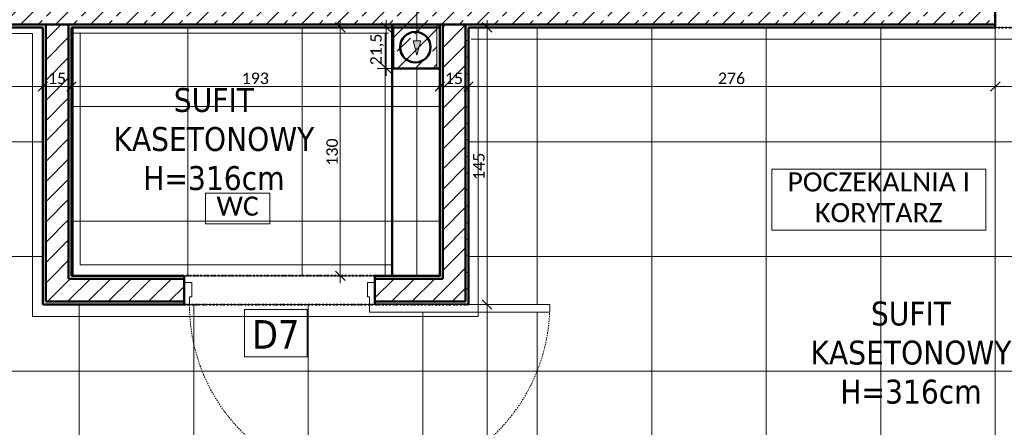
# Model space of a CAD drawing. Extents: x -1922 to 5870, y 70 to 4130.
# Tile 5 of 15: x 1510 to 2542, y 1647 to 2074. Entities that reach past the tile are written whole.
import ezdxf
from ezdxf.xclip import XClip

# ---------------------------------------------------------------- set-up
doc = ezdxf.new("R2010")
doc.units = 0
doc.header["$MEASUREMENT"] = 0
doc.header["$XCLIPFRAME"] = 0
for name, pattern in [('Kropki i Kreski', [36, 18, -9, 0, -9]), ('Przerywana', [25, 15, -10]), ('Wipeout_Contour', [10000, 0, -10000])]:
    doc.linetypes.add(name, pattern=pattern)
for name, color, linetype, lineweight in [('!KONCEPCJA_Nr_pióra__61', 5, 'Continuous', 40), ('!ŚCIANY SUFITY PODŁOGI_Nr_pióra__1', 7, 'Continuous', 50), ('!ŚCIANY SUFITY PODŁOGI_Nr_pióra__21', 7, 'Continuous', 13), ('!ŚCIANY SUFITY PODŁOGI_Nr_pióra__41', 7, 'Continuous', 13), ('!ŚCIANY SUFITY PODŁOGI_Nr_pióra__61', 5, 'Continuous', 40), ('0_Nr_pióra__41', 7, 'Continuous', 13), ('230-A Ściany działowe_Nr_pióra__1', 7, 'Continuous', 50), ('230-A Ściany działowe_Nr_pióra__27', 255, 'Continuous', 20), ('499-K Wymiary i opisy_Nr_pióra__65', 7, 'Continuous', 5), ('810-G Ogólne_Nr_pióra__1', 7, 'Continuous', 50), ('B_WIDOK_Nr_pióra__41', 7, 'Continuous', 13), ('Drzwi ARCHICAD_Nr_pióra__1', 7, 'Continuous', 50), ('Drzwi ARCHICAD_Nr_pióra__23', 7, 'Continuous', 13), ('Drzwi ARCHICAD_Nr_pióra__3', 8, 'Continuous', 20)]:
    doc.layers.add(name, color=color, linetype=linetype, lineweight=lineweight)
for name, color, linetype, lineweight, true_color in [('!ŚCIANY SUFITY PODŁOGI_Nr_pióra__254', 7, 'Continuous', 13, 0xb676ff), ('!ŚCIANY SUFITY PODŁOGI_Nr_pióra__62', 7, 'Continuous', 9, 0xff2d2d), ('270-A Sufity_Nr_pióra__84', 7, 'Continuous', 5, 0xa5a5a5), ('B_WIDOK_Nr_pióra__64', 7, 'Continuous', 5, 0x9f9f9f)]:
    doc.layers.add(name, color=color, linetype=linetype, lineweight=lineweight, true_color=true_color)
for name, color, linetype in [('230-A Ściany działowe', 7, 'Continuous'), ('820-G Rysunki Obrazki', 7, 'Continuous'), ('Drzwi ARCHICAD', 7, 'Continuous')]:
    doc.layers.add(name, color=color, linetype=linetype)
doc.styles.add('GENERATED_STYLE_1', font='tahoma.ttf')
doc.styles.add('GENERATED_STYLE_6', font='calibril.ttf')
doc.linetypes.add('Symbol-005', pattern='A,0,[1,WSPL_R4_Ĺ›ciany sufity podĹ‚ogi11.Shx,S=0.238095,R=0,X=0,Y=0],-30,0', length=30)
doc.linetypes.add('Symbol-007', pattern='A,0,[4,WSPL_R4_Ĺ›ciany sufity podĹ‚ogi11.Shx,S=0.108193,R=0,X=0,Y=-3.9736e-17],-10,0', length=10)
pattern_1 = [(0, (1124.8, 2233.816), (0, 17.3205), [0, -10]), (0, (1129.8, 2242.476), (0, 17.3205), [0, -10])]
pattern_2 = [(45, (1124.8, 2233.816), (-10.6066, 10.6066), [])]
pattern_3 = [(45, (1124.8, 2233.816), (-18.3848, 18.3848), []), (45, (1115.608, 2243.008), (-18.38478, 18.38478), [19.5, -6.5])]

# ---------------------------------------------------------------- blocks, each defined once
blk = doc.blocks.new('Rysunek_2_2', base_point=(1124.8, 2233.8))
at = {"linetype": 'Continuous', "lineweight": 0, "ltscale": 0.1, "true_color": 0x000000}
blk.add_hatch(color=18, dxfattribs=at).paths.add_polyline_path([(1926.8, 2036.8), (1930.8, 2051.7), (1922.8, 2051.7)])
at = {"layer": '230-A Ściany działowe', "linetype": 'Continuous', "lineweight": 0, "ltscale": 0.1, "true_color": 0x000000}
h = blk.add_hatch(dxfattribs=at)
h.set_pattern_fill('Beton_zbrojony_0002', color=18, style=0, pattern_type=2)
h.set_pattern_definition(pattern_3)
h.paths.add_polyline_path([(1181.8, 2068.8), (2532.8, 2068.8), (2532.8, 2224.8), (1181.8, 2224.8)])
h = blk.add_hatch(dxfattribs=at)
h.set_pattern_fill('Tynk_0002', color=18, style=0, pattern_type=2)
h.set_pattern_definition(pattern_1)
h.paths.add_polyline_path([(1184.8, 2065.8), (1534.8, 2065.8), (1534.8, 2068.8), (1184.8, 2068.8)])
h = blk.add_hatch(dxfattribs=at)
h.set_pattern_fill('Tynk_0002', color=18, style=0, pattern_type=2)
h.set_pattern_definition(pattern_1)
h.paths.add_polyline_path([(1534.8, 2065.8), (1537.8, 2065.8), (1537.8, 2068.8), (1534.8, 2068.8)])
h = blk.add_hatch(dxfattribs=at)
h.set_pattern_fill('Tynk_0002', color=18, style=0, pattern_type=2)
h.set_pattern_definition(pattern_1)
h.paths.add_polyline_path([(1537.8, 1778.8), (1537.8, 2065.8), (1534.8, 2065.8), (1534.8, 1778.8)])
h = blk.add_hatch(dxfattribs=at)
h.set_pattern_fill('Bloczki_ceramiczne_0002', color=18, style=0, pattern_type=2)
h.set_pattern_definition(pattern_2)
h.paths.add_polyline_path([(1537.8, 2065.8), (1561.8, 2065.8), (1561.8, 2068.8), (1537.8, 2068.8)])
h = blk.add_hatch(dxfattribs=at)
h.set_pattern_fill('Bloczki_ceramiczne_0002', color=18, style=0, pattern_type=2)
h.set_pattern_definition(pattern_2)
h.paths.add_polyline_path([(1561.8, 1802.8), (1561.8, 2065.8), (1537.8, 2065.8), (1537.8, 1802.8)])
h = blk.add_hatch(dxfattribs=at)
h.set_pattern_fill('Tynk_0002', color=18, style=0, pattern_type=2)
h.set_pattern_definition(pattern_1)
h.paths.add_polyline_path([(1561.8, 2065.8), (1564.8, 2065.8), (1564.8, 2068.8), (1561.8, 2068.8)])
h = blk.add_hatch(dxfattribs=at)
h.set_pattern_fill('Tynk_0002', color=18, style=0, pattern_type=2)
h.set_pattern_definition(pattern_1)
h.paths.add_polyline_path([(1564.8, 1805.8), (1564.8, 2065.8), (1561.8, 2065.8), (1561.8, 1805.8)])
h = blk.add_hatch(dxfattribs=at)
h.set_pattern_fill('Tynk_0002', color=18, style=0, pattern_type=2)
h.set_pattern_definition(pattern_1)
h.paths.add_polyline_path([(1564.8, 2065.8), (1950.8, 2065.8), (1950.8, 2068.8), (1564.8, 2068.8)])
h = blk.add_hatch(dxfattribs=at)
h.set_pattern_fill('Beton_zbrojony_0002', color=18, style=0, pattern_type=2)
h.set_pattern_definition(pattern_3)
h.paths.add_polyline_path([(1947.8, 2068.8), (1901.8, 2022.8), (1947.8, 2022.8)])
h = blk.add_hatch(dxfattribs=at)
h.set_pattern_fill('Beton_zbrojony_0002', color=18, style=0, pattern_type=2)
h.set_pattern_definition(pattern_3)
h.paths.add_polyline_path([(1947.8, 2068.8), (1901.8, 2068.8), (1901.8, 2022.8)])
h = blk.add_hatch(dxfattribs=at)
h.set_pattern_fill('Tynk_0002', color=18, style=0, pattern_type=2)
h.set_pattern_definition(pattern_1)
h.paths.add_polyline_path([(1950.8, 2065.8), (1953.8, 2065.8), (1953.8, 2068.8), (1950.8, 2068.8)])
h = blk.add_hatch(dxfattribs=at)
h.set_pattern_fill('Tynk_0002', color=18, style=0, pattern_type=2)
h.set_pattern_definition(pattern_1)
h.paths.add_polyline_path([(1953.8, 1805.8), (1953.8, 2065.8), (1950.8, 2065.8), (1950.8, 1805.8)])
h = blk.add_hatch(dxfattribs=at)
h.set_pattern_fill('Bloczki_ceramiczne_0002', color=18, style=0, pattern_type=2)
h.set_pattern_definition(pattern_2)
h.paths.add_polyline_path([(1953.8, 2065.8), (1977.8, 2065.8), (1977.8, 2068.8), (1953.8, 2068.8)])
h = blk.add_hatch(dxfattribs=at)
h.set_pattern_fill('Bloczki_ceramiczne_0002', color=18, style=0, pattern_type=2)
h.set_pattern_definition(pattern_2)
h.paths.add_polyline_path([(1977.8, 1802.8), (1977.8, 2065.8), (1953.8, 2065.8), (1953.8, 1802.8)])
h = blk.add_hatch(dxfattribs=at)
h.set_pattern_fill('Tynk_0002', color=18, style=0, pattern_type=2)
h.set_pattern_definition(pattern_1)
h.paths.add_polyline_path([(1977.8, 2065.8), (1980.8, 2065.8), (1980.8, 2068.8), (1977.8, 2068.8)])
h = blk.add_hatch(dxfattribs=at)
h.set_pattern_fill('Tynk_0002', color=18, style=0, pattern_type=2)
h.set_pattern_definition(pattern_1)
h.paths.add_polyline_path([(1980.8, 1778.8), (1980.8, 2065.8), (1977.8, 2065.8), (1977.8, 1778.8)])
h = blk.add_hatch(dxfattribs=at)
h.set_pattern_fill('Tynk_0002', color=18, style=0, pattern_type=2)
h.set_pattern_definition(pattern_1)
h.paths.add_polyline_path([(2532.8, 2068.8), (1980.8, 2068.8), (1980.8, 2065.8), (2532.8, 2065.8)])
h = blk.add_hatch(dxfattribs=at)
h.set_pattern_fill('Tynk_0002', color=18, style=0, pattern_type=2)
h.set_pattern_definition(pattern_1)
h.paths.add_polyline_path([(1561.8, 1805.8), (1561.8, 1802.8), (1564.8, 1805.8)])
h = blk.add_hatch(dxfattribs=at)
h.set_pattern_fill('Tynk_0002', color=18, style=0, pattern_type=2)
h.set_pattern_definition(pattern_1)
h.paths.add_polyline_path([(1564.8, 1805.8), (1561.8, 1802.8), (1564.8, 1802.8)])
h = blk.add_hatch(dxfattribs=at)
h.set_pattern_fill('Tynk_0002', color=18, style=0, pattern_type=2)
h.set_pattern_definition(pattern_1)
h.paths.add_polyline_path([(1564.8, 1805.8), (1564.8, 1802.8), (1682.8, 1802.8), (1682.8, 1805.8)])
h = blk.add_hatch(dxfattribs=at)
h.set_pattern_fill('Tynk_0002', color=18, style=0, pattern_type=2)
h.set_pattern_definition(pattern_1)
h.paths.add_polyline_path([(1882.8, 1805.8), (1882.8, 1802.8), (1950.8, 1802.8), (1950.8, 1805.8)])
h = blk.add_hatch(dxfattribs=at)
h.set_pattern_fill('Tynk_0002', color=18, style=0, pattern_type=2)
h.set_pattern_definition(pattern_1)
h.paths.add_polyline_path([(1950.8, 1805.8), (1953.8, 1802.8), (1953.8, 1805.8)])
h = blk.add_hatch(dxfattribs=at)
h.set_pattern_fill('Tynk_0002', color=18, style=0, pattern_type=2)
h.set_pattern_definition(pattern_1)
h.paths.add_polyline_path([(1950.8, 1802.8), (1953.8, 1802.8), (1950.8, 1805.8)])
h = blk.add_hatch(dxfattribs=at)
h.set_pattern_fill('Bloczki_ceramiczne_0002', color=18, style=0, pattern_type=2)
h.set_pattern_definition(pattern_2)
h.paths.add_polyline_path([(1537.8, 1802.8), (1537.8, 1778.8), (1561.8, 1802.8)])
h = blk.add_hatch(dxfattribs=at)
h.set_pattern_fill('Bloczki_ceramiczne_0002', color=18, style=0, pattern_type=2)
h.set_pattern_definition(pattern_2)
h.paths.add_polyline_path([(1561.8, 1802.8), (1537.8, 1778.8), (1561.8, 1778.8)])
h = blk.add_hatch(dxfattribs=at)
h.set_pattern_fill('Bloczki_ceramiczne_0002', color=18, style=0, pattern_type=2)
h.set_pattern_definition(pattern_2)
h.paths.add_polyline_path([(1561.8, 1802.8), (1561.8, 1778.8), (1682.8, 1778.8), (1682.8, 1802.8)])
h = blk.add_hatch(dxfattribs=at)
h.set_pattern_fill('Bloczki_ceramiczne_0002', color=18, style=0, pattern_type=2)
h.set_pattern_definition(pattern_2)
h.paths.add_polyline_path([(1882.8, 1802.8), (1882.8, 1778.8), (1953.8, 1778.8), (1953.8, 1802.8)])
h = blk.add_hatch(dxfattribs=at)
h.set_pattern_fill('Bloczki_ceramiczne_0002', color=18, style=0, pattern_type=2)
h.set_pattern_definition(pattern_2)
h.paths.add_polyline_path([(1953.8, 1802.8), (1977.8, 1778.8), (1977.8, 1802.8)])
h = blk.add_hatch(dxfattribs=at)
h.set_pattern_fill('Bloczki_ceramiczne_0002', color=18, style=0, pattern_type=2)
h.set_pattern_definition(pattern_2)
h.paths.add_polyline_path([(1953.8, 1778.8), (1977.8, 1778.8), (1953.8, 1802.8)])
h = blk.add_hatch(dxfattribs=at)
h.set_pattern_fill('Tynk_0002', color=18, style=0, pattern_type=2)
h.set_pattern_definition(pattern_1)
h.paths.add_polyline_path([(1534.8, 1778.8), (1534.8, 1775.8), (1537.8, 1778.8)])
h = blk.add_hatch(dxfattribs=at)
h.set_pattern_fill('Tynk_0002', color=18, style=0, pattern_type=2)
h.set_pattern_definition(pattern_1)
h.paths.add_polyline_path([(1537.8, 1778.8), (1534.8, 1775.8), (1537.8, 1775.8)])
h = blk.add_hatch(dxfattribs=at)
h.set_pattern_fill('Tynk_0002', color=18, style=0, pattern_type=2)
h.set_pattern_definition(pattern_1)
h.paths.add_polyline_path([(1682.8, 1778.8), (1537.8, 1778.8), (1537.8, 1775.8), (1682.8, 1775.8)])
h = blk.add_hatch(dxfattribs=at)
h.set_pattern_fill('Tynk_0002', color=18, style=0, pattern_type=2)
h.set_pattern_definition(pattern_1)
h.paths.add_polyline_path([(1882.8, 1775.8), (1977.8, 1775.8), (1977.8, 1778.8), (1882.8, 1778.8)])
h = blk.add_hatch(dxfattribs=at)
h.set_pattern_fill('Tynk_0002', color=18, style=0, pattern_type=2)
h.set_pattern_definition(pattern_1)
h.paths.add_polyline_path([(1977.8, 1778.8), (1980.8, 1775.8), (1980.8, 1778.8)])
h = blk.add_hatch(dxfattribs=at)
h.set_pattern_fill('Tynk_0002', color=18, style=0, pattern_type=2)
h.set_pattern_definition(pattern_1)
h.paths.add_polyline_path([(1977.8, 1778.8), (1977.8, 1775.8), (1980.8, 1775.8)])
at = {"layer": '270-A Sufity_Nr_pióra__84', "linetype": 'Continuous', "lineweight": 5, "ltscale": 0.1, "true_color": 0xa5a5a5}
h = blk.add_hatch(dxfattribs=at)
h.set_pattern_fill('Siatka_60x60_0002', color=253, style=0, pattern_type=2)
h.set_pattern_definition([(0, (2532.8, 2065.82), (0, 120), []), (90, (2532.8, 2065.82), (-120, 0), [])])
h.paths.add_polyline_path([(1534.8, 2065.8), (1184.8, 2065.8), (1184.8, 1451.8), (2872.8, 1451.8), (2872.8, 1287.8), (3072.8, 1287.8), (3072.8, 1650.8), (2844.8, 1650.8), (2844.8, 2065.8), (2812.8, 2065.8), (2812.8, 2227.8), (2532.8, 2227.8), (2532.8, 2065.8), (1980.8, 2065.8), (1980.8, 1775.8), (1534.8, 1775.8)])
h = blk.add_hatch(dxfattribs=at)
h.set_pattern_fill('Siatka_60x60_0002', color=253, style=0, pattern_type=2)
h.set_pattern_definition([(0, (1686.45, 1862.82), (0, 120), []), (90, (1686.45, 1862.82), (-120, 0), [])])
h.paths.add_polyline_path([(1901.8, 2065.8), (1564.8, 2065.8), (1564.8, 1805.8), (1950.8, 1805.8), (1950.8, 2022.8), (1901.8, 2022.8)])
at = {"layer": '!ŚCIANY SUFITY PODŁOGI_Nr_pióra__1', "color": 7, "linetype": 'Continuous', "lineweight": 50, "ltscale": 0.1, "flags": 128}
blk.add_lwpolyline([(1950.8, 2068.9), (1950.8, 1805.8), (1900.8, 1805.8), (1900.8, 2068.9)], close=True, dxfattribs=at)
at = {"layer": '!ŚCIANY SUFITY PODŁOGI_Nr_pióra__21', "color": 7, "linetype": 'Continuous', "lineweight": 13, "ltscale": 0.1}
for p, q in [((1811.6, 1770.7), (1746, 1770.7)), ((1746, 1770.7), (1746, 1721)), ((1811.6, 1721), (1811.6, 1770.7)), ((1746, 1721), (1811.6, 1721))]:
    blk.add_line(p, q, dxfattribs=at)
at = {"layer": '!ŚCIANY SUFITY PODŁOGI_Nr_pióra__254', "color": 191, "linetype": 'Symbol-005', "lineweight": 13, "ltscale": 0.1, "true_color": 0xb676ff, "flags": 128}
for points in [[(1564.8, 2059.9), (1896.9, 2059.9)], [(1573.9, 2059.9), (1573.9, 1817.3), (1900.8, 1817.3)], [(1983.6, 2053.6), (2077.9, 2053.6), (2532.2, 2053.6)], [(2532.2, 2053.6), (2844.8, 2053.6)]]:
    blk.add_lwpolyline(points, dxfattribs=at)
at = {"layer": '!ŚCIANY SUFITY PODŁOGI_Nr_pióra__61', "color": 5, "linetype": 'Kropki i Kreski', "lineweight": 40, "ltscale": 0.1, "flags": 128}
blk.add_lwpolyline([(1564.8, 2065.8), (1901.8, 2065.8), (1901.8, 2022.8), (1950.8, 2022.8), (1950.8, 1805.8), (1564.8, 1805.8)], close=True, dxfattribs=at)
at = {"layer": '!ŚCIANY SUFITY PODŁOGI_Nr_pióra__62', "color": 20, "linetype": 'Symbol-007', "lineweight": 9, "ltscale": 0.1, "true_color": 0xff2d2d, "flags": 128}
blk.add_lwpolyline([(1893.5, 1805.8), (1893.5, 2059.9)], dxfattribs=at)
at = {"layer": '0_Nr_pióra__41', "color": 7, "linetype": 'Continuous', "lineweight": 13, "ltscale": 0.1}
for p, q in [((1926.8, 2051.7), (1926.8, 2115.9)), ((1926.8, 2036.8), (1922.8, 2051.7)), ((1922.8, 2051.7), (1930.8, 2051.7)), ((1926.8, 2036.8), (1930.8, 2051.7))]:
    blk.add_line(p, q, dxfattribs=at)
at = {"layer": '230-A Ściany działowe_Nr_pióra__1', "color": 7, "linetype": 'Continuous', "lineweight": 50, "ltscale": 0.1}
for p, q in [((2532.8, 2224.8), (2532.8, 2068.8)), ((1181.8, 2068.8), (1537.8, 2068.8)), ((1537.8, 2068.8), (1537.8, 2065.8)), ((1537.8, 2068.8), (1537.8, 2065.8)), ((1561.8, 2068.8), (1537.8, 2068.8)), ((1561.8, 2068.8), (1537.8, 2068.8)), ((1537.8, 2065.8), (1537.8, 1802.8)), ((1561.8, 2065.8), (1561.8, 2068.8)), ((1561.8, 2065.8), (1561.8, 2068.8)), ((1561.8, 2068.8), (1953.8, 2068.8)), ((1561.8, 1802.8), (1561.8, 2065.8)), ((1953.8, 2068.8), (1953.8, 2065.8)), ((1953.8, 2068.8), (1953.8, 2065.8)), ((1977.8, 2068.8), (1953.8, 2068.8)), ((1977.8, 2068.8), (1953.8, 2068.8)), ((1953.8, 2065.8), (1953.8, 1802.8)), ((1977.8, 2065.8), (1977.8, 2068.8)), ((1977.8, 2065.8), (1977.8, 2068.8)), ((1977.8, 2068.8), (2532.8, 2068.8)), ((1977.8, 1802.8), (1977.8, 2065.8)), ((2532.8, 2068.8), (2532.8, 2065.8)), ((1682.8, 1802.8), (1682.8, 1805.8)), ((1882.8, 1802.8), (1882.8, 1805.8)), ((1537.8, 1802.8), (1537.8, 1778.8)), ((1561.8, 1802.8), (1564.8, 1802.8)), ((1561.8, 1802.8), (1564.8, 1802.8)), ((1682.8, 1802.8), (1564.8, 1802.8)), ((1682.8, 1798.8), (1682.8, 1802.8)), ((1682.8, 1778.8), (1682.8, 1798.8)), ((1950.8, 1802.8), (1882.8, 1802.8)), ((1882.8, 1798.8), (1882.8, 1802.8)), ((1882.8, 1778.8), (1882.8, 1798.8)), ((1950.8, 1802.8), (1953.8, 1802.8)), ((1950.8, 1802.8), (1953.8, 1802.8)), ((1977.8, 1778.8), (1977.8, 1802.8)), ((1537.8, 1778.8), (1561.8, 1778.8)), ((1537.8, 1778.8), (1561.8, 1778.8)), ((1561.8, 1778.8), (1682.8, 1778.8)), ((1682.8, 1775.8), (1682.8, 1778.8)), ((1882.8, 1778.8), (1953.8, 1778.8)), ((1882.8, 1775.8), (1882.8, 1778.8)), ((1953.8, 1778.8), (1977.8, 1778.8)), ((1953.8, 1778.8), (1977.8, 1778.8))]:
    blk.add_line(p, q, dxfattribs=at)
at = {"layer": '230-A Ściany działowe_Nr_pióra__1', "color": 7, "linetype": 'Continuous', "lineweight": 50, "ltscale": 0.1, "flags": 128}
for points in [[(1184.8, 2065.8), (1534.8, 2065.8)], [(1534.8, 2065.8), (1534.8, 1775.8)], [(1564.8, 2065.8), (1950.8, 2065.8)], [(1564.8, 1805.8), (1564.8, 2065.8)], [(1950.8, 2065.8), (1950.8, 1805.8)], [(1980.8, 2065.8), (2532.8, 2065.8)], [(1980.8, 1775.8), (1980.8, 2065.8)], [(1682.8, 1805.8), (1564.8, 1805.8)], [(1950.8, 1805.8), (1882.8, 1805.8)], [(1534.8, 1775.8), (1537.8, 1775.8)], [(1537.8, 1775.8), (1682.8, 1775.8)], [(1882.8, 1775.8), (1977.8, 1775.8)], [(1980.8, 1775.8), (1977.8, 1775.8)]]:
    blk.add_lwpolyline(points, dxfattribs=at)
at = {"layer": '230-A Ściany działowe_Nr_pióra__27', "color": 255, "linetype": 'Continuous', "lineweight": 20, "ltscale": 0.1, "flags": 128}
for points in [[(1901.8, 2068.8), (1901.8, 2022.8)], [(1947.8, 2068.8), (1901.8, 2068.8)], [(1947.8, 2068.8), (1947.8, 2022.8)], [(1901.8, 2022.8), (1947.8, 2022.8)]]:
    blk.add_lwpolyline(points, dxfattribs=at)
at = {"layer": '270-A Sufity_Nr_pióra__84', "color": 253, "linetype": 'Continuous', "lineweight": 5, "ltscale": 0.1, "true_color": 0xa5a5a5}
for p, q in [((2532.8, 2227.8), (2532.8, 2065.8)), ((1534.8, 2065.8), (1184.8, 2065.8)), ((1534.8, 1775.8), (1534.8, 2065.8)), ((1901.8, 2065.8), (1564.8, 2065.8)), ((1564.8, 2065.8), (1564.8, 1805.8)), ((1901.8, 2022.8), (1901.8, 2065.8)), ((2532.8, 2065.8), (1980.8, 2065.8)), ((1980.8, 2065.8), (1980.8, 1775.8)), ((1950.8, 2022.8), (1901.8, 2022.8)), ((1950.8, 1805.8), (1950.8, 2022.8)), ((1564.8, 1805.8), (1950.8, 1805.8)), ((1980.8, 1775.8), (1534.8, 1775.8))]:
    blk.add_line(p, q, dxfattribs=at)
at = {"layer": '499-K Wymiary i opisy_Nr_pióra__65', "color": 7, "linetype": 'Continuous', "lineweight": 5, "ltscale": 0.1}
for p, q in [((1855.8, 2065.8), (1837.1, 2065.8)), ((1851.4, 2060.8), (1841.4, 2070.8)), ((1846.4, 2065.8), (1846.4, 2073.3)), ((1846.4, 1805.8), (1846.4, 2065.8)), ((1904, 2065.8), (1885.2, 2065.8)), ((1899.6, 2060.8), (1889.6, 2070.8)), ((1894.6, 2065.8), (1894.6, 2073.3)), ((1894.6, 2022.8), (1894.6, 2065.8)), ((2009.6, 2065.8), (1990.9, 2065.8)), ((2005.2, 2060.8), (1995.2, 2070.8)), ((2000.2, 2065.8), (2000.2, 2073.3)), ((1904, 2022.8), (1885.2, 2022.8)), ((1889.6, 2027.8), (1899.6, 2017.8)), ((1894.6, 2015.3), (1894.6, 2022.8)), ((1534.8, 1994.7), (1534.8, 2013.4)), ((1534.8, 1994.7), (1534.8, 2013.4)), ((1564.8, 1994.7), (1564.8, 2013.4)), ((1950.8, 1994.7), (1950.8, 2013.4)), ((1980.8, 1994.7), (1980.8, 2013.4)), ((2532.8, 1994.7), (2532.8, 2013.4)), ((1184.8, 2004), (1534.8, 2004)), ((1527.3, 2004), (1534.8, 2004)), ((1529.8, 1999), (1539.8, 2009)), ((1539.8, 2009), (1529.8, 1999)), ((1534.8, 2004), (1542.3, 2004)), ((1534.8, 2004), (1564.8, 2004)), ((1569.8, 2009), (1559.8, 1999)), ((1564.8, 2004), (1950.8, 2004)), ((1955.8, 2009), (1945.8, 1999)), ((1950.8, 2004), (1980.8, 2004)), ((1985.8, 2009), (1975.8, 1999)), ((1980.8, 2004), (2532.8, 2004)), ((2537.8, 2009), (2527.8, 1999)), ((2532.8, 2004), (2812.8, 2004)), ((1855.8, 1805.8), (1837.1, 1805.8)), ((1841.4, 1810.8), (1851.4, 1800.8)), ((1846.4, 1798.3), (1846.4, 1805.8))]:
    blk.add_line(p, q, dxfattribs=at)
at = {"layer": '810-G Ogólne_Nr_pióra__1', "color": 7, "linetype": 'Continuous', "lineweight": 50, "ltscale": 0.1, "flags": 128}
blk.add_lwpolyline([(1901.8, 2065.8), (1950.8, 2065.8), (1950.8, 2022.8), (1901.8, 2022.8)], close=True, dxfattribs=at)
at = {"layer": '810-G Ogólne_Nr_pióra__1', "color": 7, "linetype": 'Continuous', "lineweight": 50, "ltscale": 0.1}
blk.add_circle((1925.1, 2045.1), 16, dxfattribs=at)
at = {"layer": 'B_WIDOK_Nr_pióra__64', "color": 253, "linetype": 'Continuous', "lineweight": 5, "ltscale": 0.1, "true_color": 0x9f9f9f}
for p, q in [((2522.8, 1917.6), (2298.7, 1917.6)), ((2298.7, 1917.6), (2298.7, 1853.6)), ((2522.8, 1853.6), (2522.8, 1917.6)), ((1772.6, 1892.4), (1705.3, 1892.4)), ((1705.3, 1892.4), (1705.3, 1860.4)), ((1772.6, 1860.4), (1772.6, 1892.4)), ((1705.3, 1860.4), (1772.6, 1860.4)), ((2298.7, 1853.6), (2522.8, 1853.6))]:
    blk.add_line(p, q, dxfattribs=at)
at = {"layer": 'Drzwi ARCHICAD_Nr_pióra__1', "color": 7, "linetype": 'Continuous', "lineweight": 50, "ltscale": 0.1}
for p, q in [((2532.8, 2224.8), (2532.8, 2068.8)), ((2532.8, 2068.8), (2532.8, 2065.8))]:
    blk.add_line(p, q, dxfattribs=at)
at = {"layer": 'Drzwi ARCHICAD_Nr_pióra__3', "color": 8, "linetype": 'Przerywana', "lineweight": 20, "ltscale": 0.1}
blk.add_arc((1877.2, 1775.8), 188.8, 180, 0, dxfattribs=at)
at = {"layer": '!KONCEPCJA_Nr_pióra__61', "color": 5, "linetype": 'Continuous', "lineweight": 40, "char_height": 25, "attachment_point": 2, "line_spacing_factor": 0.980876, "style": 'GENERATED_STYLE_1'}
for insert in [(1714, 2002.4), (2444.5, 1778.9)]:
    blk.add_mtext('\\A1;{\\pqc;\\fTahoma|b0|i0|c238|p34;SUFIT \\P\\pqc;\\fTahoma|b0|i0|c238|p34;KASETONOWY\\P\\pqc;\\fTahoma|b0|i0|c238|p34;H=3\\fTahoma|b0|i0|c238|p34;16\\fTahoma|b0|i0|c238|p34;cm}', dxfattribs=dict(at, insert=insert))
at = {"layer": '!ŚCIANY SUFITY PODŁOGI_Nr_pióra__41', "color": 7, "linetype": 'Continuous', "lineweight": 13, "insert": (1778.8, 1759.5), "char_height": 30, "attachment_point": 2, "style": 'GENERATED_STYLE_1'}
blk.add_mtext('\\A1;{\\pqc;\\fTahoma|b0|i0|c238|p34;D\\fTahoma|b0|i0|c238|p34;7}', dxfattribs=at)
at = {"layer": '499-K Wymiary i opisy_Nr_pióra__65', "color": 7, "linetype": 'Continuous', "lineweight": 5, "char_height": 12, "attachment_point": 7, "rotation": 90, "style": 'GENERATED_STYLE_6'}
for s, insert, width in [('\\A1;{\\pql;\\fCalibri Light|b0|i0|c238|p34;21,5}', (1892.2, 2026.2), 33.92), ('\\A1;{\\pql;\\fCalibri Light|b0|i0|c238|p34;130}', (1844, 1921.2), 29.184), ('\\A1;{\\pql;\\fCalibri Light|b0|i0|c238|p34;145}', (1997.8, 1906.2), 29.184)]:
    blk.add_mtext(s, dxfattribs=dict(at, insert=insert, width=width))
at = {"layer": '499-K Wymiary i opisy_Nr_pióra__65', "color": 7, "linetype": 'Continuous', "lineweight": 5, "char_height": 12, "attachment_point": 7, "style": 'GENERATED_STYLE_6'}
for s, insert, width in [('\\A1;{\\pql;\\fCalibri Light|b0|i0|c238|p34;15}', (1540.1, 2006.4), 19.456), ('\\A1;{\\pql;\\fCalibri Light|b0|i0|c238|p34;193}', (1743.2, 2006.4), 29.184), ('\\A1;{\\pql;\\fCalibri Light|b0|i0|c238|p34;15}', (1956.1, 2006.4), 19.456), ('\\A1;{\\pql;\\fCalibri Light|b0|i0|c238|p34;276}', (2242.2, 2006.4), 29.184)]:
    blk.add_mtext(s, dxfattribs=dict(at, insert=insert, width=width))
at = {"layer": 'B_WIDOK_Nr_pióra__41', "color": 7, "linetype": 'Continuous', "lineweight": 13, "insert": (2410.8, 1914.1), "char_height": 20, "width": 224.096, "attachment_point": 2, "line_spacing_factor": 0.964979, "style": 'GENERATED_STYLE_6'}
blk.add_mtext('\\A1;{\\pqc;\\fCalibri Light|b0|i0|c238|p34;POCZEKALNIA\\fCalibri Light|b0|i0|c238|p34; I KORYTARZ}', dxfattribs=at)
at = {"layer": 'B_WIDOK_Nr_pióra__41', "color": 7, "linetype": 'Continuous', "lineweight": 13, "insert": (1738.9, 1888.8), "char_height": 20, "attachment_point": 2, "style": 'GENERATED_STYLE_6'}
blk.add_mtext('\\A1;{\\pqc;\\fCalibri Light|b0|i0|c238|p34;WC}', dxfattribs=at)
at = {"color": 254, "linetype": 'Wipeout_Contour', "lineweight": 0, "ltscale": 14742.258739}
blk.add_wipeout([(1690.8, 1798.8), (1682.8, 1798.8), (1682.8, 1775.8), (1688.4, 1775.8), (1688.4, 1783.8), (1690.8, 1783.8)], dxfattribs=at).dxf.layer = 'Drzwi ARCHICAD'
at = {"color": 254, "linetype": 'Wipeout_Contour', "lineweight": 0, "ltscale": 15551.852369}
blk.add_wipeout([(1882.8, 1798.8), (1874.8, 1798.8), (1874.8, 1783.8), (1877.2, 1783.8), (1877.2, 1775.8), (1882.8, 1775.8)], dxfattribs=at).dxf.layer = 'Drzwi ARCHICAD'
at = {"layer": 'Drzwi ARCHICAD_Nr_pióra__1', "color": 7, "linetype": 'Continuous', "lineweight": 50, "ltscale": 0.1}
for p, q in [((1682.8, 1802.8), (1682.8, 1805.8)), ((1882.8, 1802.8), (1882.8, 1805.8)), ((1682.8, 1798.8), (1682.8, 1802.8)), ((1682.8, 1778.8), (1682.8, 1798.8)), ((1682.8, 1778.8), (1682.8, 1798.8)), ((1882.8, 1798.8), (1882.8, 1802.8)), ((1682.8, 1775.8), (1682.8, 1778.8)), ((1682.8, 1775.8), (1682.8, 1778.8))]:
    blk.add_line(p, q, dxfattribs=at)
at = {"layer": 'Drzwi ARCHICAD_Nr_pióra__23', "color": 7, "linetype": 'Continuous', "lineweight": 13, "ltscale": 0.1}
for p, q in [((1682.8, 1775.8), (1682.8, 1798.8)), ((1682.8, 1798.8), (1690.8, 1798.8)), ((1690.8, 1798.8), (1690.8, 1783.8)), ((1874.8, 1783.8), (1874.8, 1798.8)), ((1874.8, 1798.8), (1882.8, 1798.8)), ((1688.4, 1775.8), (1682.8, 1775.8)), ((1690.8, 1783.8), (1688.4, 1783.8)), ((1688.4, 1783.8), (1688.4, 1775.8)), ((1877.2, 1783.8), (1874.8, 1783.8))]:
    blk.add_line(p, q, dxfattribs=at)
at = {"color": 254, "linetype": 'Wipeout_Contour', "lineweight": 0, "ltscale": 10606.02398}
blk.add_wipeout([(2066, 1775.8), (1877.2, 1775.8), (1877.2, 1767.8), (2066, 1767.8)], dxfattribs=at).dxf.layer = 'Drzwi ARCHICAD'
at = {"layer": '!ŚCIANY SUFITY PODŁOGI_Nr_pióra__254', "color": 191, "linetype": 'Symbol-005', "lineweight": 13, "ltscale": 0.1, "true_color": 0xb676ff, "flags": 128}
blk.add_lwpolyline([(1183.2, 2059.5), (1523.9, 2059.5), (1523.9, 1763.1), (1991, 1763.1), (1991, 2065.8)], dxfattribs=at)
at = {"layer": '!ŚCIANY SUFITY PODŁOGI_Nr_pióra__61', "color": 5, "linetype": 'Kropki i Kreski', "lineweight": 40, "ltscale": 0.1, "flags": 128}
blk.add_lwpolyline([(1980.8, 2065.8), (2844.8, 2065.8), (2844.8, 1650.8), (3072.8, 1650.8), (3072.8, 1287.8), (2872.8, 1287.8), (2872.8, 1451.8), (1184.8, 1451.8), (1184.8, 2065.8), (1534.8, 2065.8), (1534.8, 1775.8), (1980.8, 1775.8)], close=True, dxfattribs=at)
at = {"layer": '499-K Wymiary i opisy_Nr_pióra__65', "color": 7, "linetype": 'Continuous', "lineweight": 5, "ltscale": 0.1}
for p, q in [((2000.2, 1775.8), (2000.2, 2065.8)), ((2009.6, 1775.8), (1990.9, 1775.8)), ((1995.2, 1780.8), (2005.2, 1770.8)), ((2000.2, 1451.8), (2000.2, 1775.8))]:
    blk.add_line(p, q, dxfattribs=at)
at = {"layer": 'Drzwi ARCHICAD_Nr_pióra__1', "color": 7, "linetype": 'Continuous', "lineweight": 50, "ltscale": 0.1}
for p, q in [((1882.8, 1778.8), (1882.8, 1798.8)), ((1882.8, 1778.8), (1882.8, 1798.8)), ((1882.8, 1775.8), (1882.8, 1778.8)), ((1882.8, 1775.8), (1882.8, 1778.8))]:
    blk.add_line(p, q, dxfattribs=at)
at = {"layer": 'Drzwi ARCHICAD_Nr_pióra__23', "color": 7, "linetype": 'Continuous', "lineweight": 13, "ltscale": 0.1}
for p, q in [((1882.8, 1798.8), (1882.8, 1775.8)), ((1877.2, 1775.8), (1877.2, 1783.8)), ((1882.8, 1775.8), (1877.2, 1775.8))]:
    blk.add_line(p, q, dxfattribs=at)
at = {"layer": 'Drzwi ARCHICAD_Nr_pióra__3', "color": 8, "linetype": 'Continuous', "lineweight": 20, "ltscale": 0.1}
for p, q in [((2066, 1775.8), (1877.2, 1775.8)), ((1877.2, 1775.8), (1877.2, 1767.8)), ((2066, 1767.8), (2066, 1775.8)), ((1877.2, 1767.8), (2066, 1767.8))]:
    blk.add_line(p, q, dxfattribs=at)

msp = doc.modelspace()

# ---------------------------------------------------------------- block references
at = {"layer": '820-G Rysunki Obrazki', "color": 9, "linetype": 'Continuous', "lineweight": 5, "ltscale": 0.1, "true_color": 0xc2c2c2}
ref = msp.add_blockref('Rysunek_2_2', (1124.8, 2233.8), dxfattribs=at)
XClip(ref).set_block_clipping_path([(712.59345625, 344.4914316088), (3674.7757765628, 3672.7923996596)])

doc.saveas('drawing.dxf')
